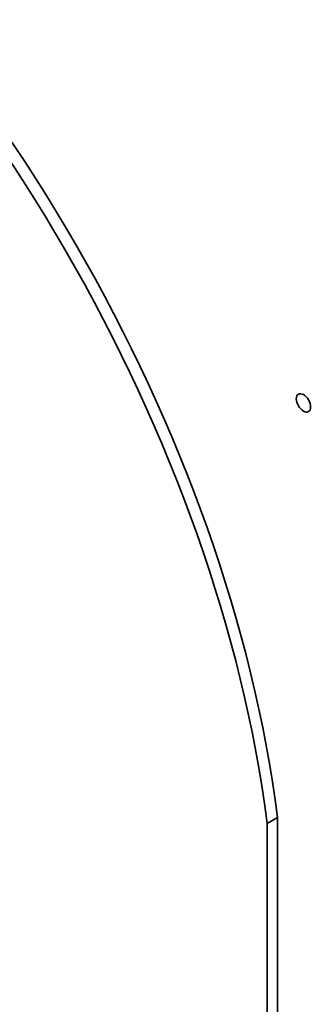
# Model space of a CAD drawing. Header units: millimetres. Extents: x 0 to 7128, y 0 to 5040.
# Tile 4 of 93: x 696 to 744, y 513 to 675. Entities that reach past the tile are written whole.
import ezdxf

# ---------------------------------------------------------------- set-up
doc = ezdxf.new("R2010")
doc.units = ezdxf.units.MM
doc.header["$LTSCALE"] = 12
doc.layers.add('Spigoli visibili(ISO)', color=7, linetype='Continuous', lineweight=35)

msp = doc.modelspace()

# ---------------------------------------------------------------- linework, layer by layer
at = {"layer": 'Spigoli visibili(ISO)'}
for p, q in [((736.7533, 542.9101), (738.4503, 543.8899)), ((736.7533, 500.9578), (736.7533, 542.9101)), ((738.4503, 501.9375), (738.4503, 543.8899))]:
    msp.add_line(p, q, dxfattribs=at)
for centre in [(620.7877, 588.8866), (622.4848, 589.8664)]:
    msp.add_ellipse(centre, major_axis=(-83, 143.7602), ratio=0.57735027, start_param=4.0823772, end_param=5.34240076, dxfattribs=at)
msp.add_ellipse((742.693, 611.9119), major_axis=(0.8268, -1.4321), ratio=0.57735027, dxfattribs=at)

doc.saveas('drawing.dxf')
